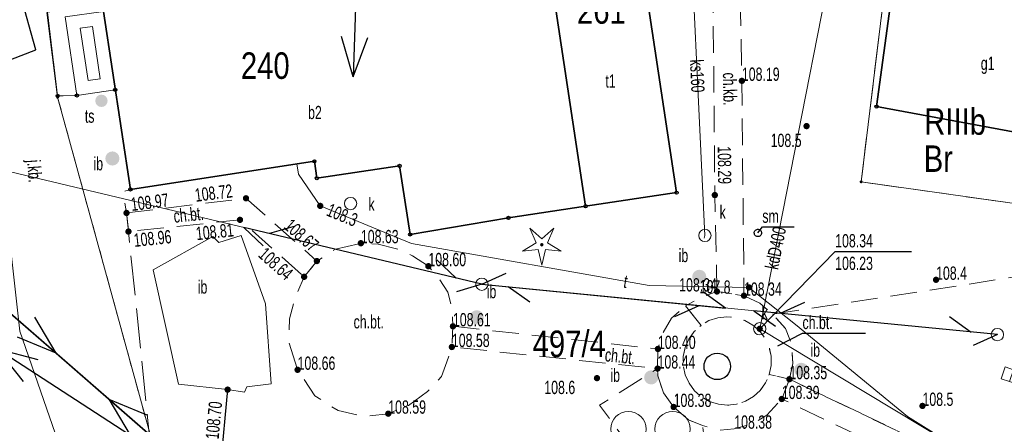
# Model space of a CAD drawing. Header units: inches. Extents: x 6497603 to 6502483, y 5925790 to 5934357.
# Tile 163 of 256: x 6501259 to 6501315, y 5926075 to 5926098. Entities that reach past the tile are written whole.
import ezdxf
from ezdxf.enums import TextEntityAlignment as Align

# ---------------------------------------------------------------- set-up
doc = ezdxf.new("R2010")
doc.units = ezdxf.units.IN
doc.header["$MEASUREMENT"] = 0
for name, pattern in [('1.5_0.75', [2.25, 1.5, -0.75]), ('2.25_0.75', [3, 2.25, -0.75]), ('219-1000', [0, 0]), ('egkk-1000', [3, 2.25, -0.75]), ('egug-1000', [1.5, 0.75, -0.75]), ('suep_nn_1000', [0, 0]), ('sutp_1000', [0, 0])]:
    doc.linetypes.add(name, pattern=pattern)
for name, color, linetype in [('203-punkt graniczny', 7, 'Continuous'), ('209-oznaczenie konturu klasyfikacyjnego', 7, 'Continuous'), ('210-oznaczenie konturu użytku gruntowego', 7, 'Continuous'), ('211-numer działki ewidencyjnej', 7, 'Continuous'), ('217-kontur klasyfikacyjny', 7, 'Continuous'), ('218-kontur użytku gruntowego', 7, 'Continuous'), ('219-działka ewidencyjna', 7, 'Continuous'), ('312-budynek ewidencyjny', 7, 'Continuous'), ('312-oznaczenie budynku ewidencyjnego', 7, 'Continuous'), ('312-oznaczenie budynku ewidencyjnego-Atr117', 7, 'Continuous'), ('chodnik', 7, 'Continuous'), ('chodnik-Atr17', 7, 'Continuous'), ('drzewo iglaste', 7, 'Continuous'), ('inna budowla', 7, 'Continuous'), ('inna budowla-Atr17', 7, 'Continuous'), ('jezdnia', 7, 'Continuous'), ('jezdnia-Atr17', 7, 'Continuous'), ('kratka ściekowa', 7, 'Continuous'), ('obudowa ochronna przewodu', 7, 'Continuous'), ('ogrodzenie trwałe', 7, 'Continuous'), ('pikieta naturalna', 7, 'Continuous'), ('pikieta naturalna-Atr2', 7, 'Continuous'), ('pikieta sztuczna', 7, 'Continuous'), ('pikieta sztuczna-Atr2', 7, 'Continuous'), ('plac gier i zabaw', 7, 'Continuous'), ('podjazd dla osób niepełnosprawnych', 7, 'Continuous'), ('przewód elektroenergetyczny niskiego napięcia', 7, 'Continuous'), ('przewód elektroenergetyczny podziemny', 7, 'Continuous'), ('przewód gazowy', 7, 'Continuous'), ('przewód kanalizacyjny', 7, 'Continuous'), ('przewód kanalizacyjny-Atr1', 7, 'Continuous'), ('przewód telekomunikacyjny napowietrzny', 7, 'Continuous'), ('przewód telekomunikacyjny podziemny', 7, 'Continuous'), ('przewód telekomunikacyjny podziemny-Atr1', 7, 'Continuous'), ('Punkt budynku', 7, 'Continuous'), ('rzędna', 7, 'Continuous'), ('rzędna-Atr2', 7, 'Continuous'), ('rzędna-Atr3', 7, 'Continuous'), ('studnia kanalizacyjna', 7, 'Continuous'), ('studnia kanalizacyjna-Atr17', 7, 'Continuous'), ('słup przewodów napowietrznych', 7, 'Continuous'), ('słupek telekomunikacyjny', 7, 'Continuous'), ('słupek telekomunikacyjny-Atr17', 7, 'Continuous'), ('weranda lub ganek', 7, 'Continuous'), ('zadrzewienie  zakrzewienie', 7, 'Continuous'), ('śmietnik', 7, 'Continuous'), ('śmietnik-Atr17', 7, 'Continuous')]:
    doc.layers.add(name, color=color, linetype=linetype)
doc.styles.get("Standard").update_dxf_attribs({"font": 'arial.ttf'})
doc.linetypes.add('902-1000', pattern='A,5,0,[1,ksztalty.shx,S=1,R=0,X=0,Y=0],5', length=10)

# ---------------------------------------------------------------- blocks, each defined once
blk = doc.blocks.new('203')
at = {"linetype": 'Continuous', "lineweight": 0}
h = blk.add_hatch(color=0, dxfattribs=at)
edge = h.paths.add_edge_path()
edge.add_arc((0, 0), 0.09, 0, 360)
blk = doc.blocks.new('PUNKTBUD')
at = {"color": 0}
blk.add_circle((0, 0), 0.09, dxfattribs=at)
blk = doc.blocks.new('US25')
at = {"linetype": 'Continuous', "lineweight": 13}
h = blk.add_hatch(color=0, dxfattribs=at)
edge = h.paths.add_edge_path()
edge.add_arc((0, 0), 0.4, 0, 360)
blk = doc.blocks.new('PW01')
at = {"linetype": 'Continuous', "lineweight": 13}
h = blk.add_hatch(color=0, dxfattribs=at)
edge = h.paths.add_edge_path()
edge.add_arc((0, 0), 0.18, 0, 360)
blk = doc.blocks.new('OP011')
at = {"linetype": 'Continuous', "lineweight": 13}
h = blk.add_hatch(color=0, dxfattribs=at)
edge = h.paths.add_edge_path()
edge.add_arc((0, 0), 0.1, 0, 360)
at = {"color": 0, "linetype": 'Continuous', "lineweight": 13}
for p, q in [((-0.324, 0.105), (-0.679, 0.935)), ((-0.679, 0.935), (0, 0.341)), ((0, 0.341), (0.679, 0.935)), ((0.679, 0.935), (0.324, 0.105)), ((-1.099, -0.357), (-0.324, 0.105)), ((0.324, 0.105), (1.099, -0.357)), ((-0.2, -0.275), (-1.099, -0.357)), ((-0.2, -0.275), (0, -1.155)), ((0, -1.155), (0.2, -0.275)), ((1.099, -0.357), (0.2, -0.275))]:
    blk.add_line(p, q, dxfattribs=at)
blk = doc.blocks.new('US15')
at = {"color": 0, "linetype": 'Continuous', "lineweight": 13}
blk.add_circle((0, 0), 0.35, dxfattribs=at)
blk = doc.blocks.new('US09')
at = {"linetype": 'Continuous', "lineweight": 13}
h = blk.add_hatch(color=0, dxfattribs=at)
edge = h.paths.add_edge_path()
edge.add_arc((0, 0), 0.35, 0, 360)
blk = doc.blocks.new('US05')
at = {"color": 0, "linetype": 'Continuous', "lineweight": 13}
for p, q in [((-0.75, -0.35), (-0.75, 0.35)), ((-0.75, 0.35), (-0.25, 0.35)), ((-0.25, -0.35), (-0.25, 0.35)), ((-0.25, 0.35), (0.25, 0.35)), ((0.25, -0.35), (0.25, 0.35)), ((0.25, 0.35), (0.75, 0.35)), ((0.75, -0.35), (0.75, 0.35)), ((-0.75, -0.35), (-0.25, -0.35)), ((-0.25, -0.35), (0.25, -0.35)), ((0.25, -0.35), (0.75, -0.35))]:
    blk.add_line(p, q, dxfattribs=at)
blk = doc.blocks.new('OTZK1')
at = {"color": 0, "linetype": 'Continuous'}
blk.add_circle((0, 0), 0.75, dxfattribs=at)
blk = doc.blocks.new('BS04')
at = {"color": 0, "linetype": 'Continuous', "lineweight": 13}
for centre in [(-1.25, 0.25), (1.25, 0.25), (0, -1)]:
    blk.add_circle(centre, 1, dxfattribs=at)
blk = doc.blocks.new('SUTP')
at = {"color": 0, "linetype": 'Continuous'}
for p, q in [((0, 0), (1.299, 0.75)), ((13.848, 0), (12.549, 0.75)), ((0, 0), (13.848, 0)), ((2.799, -0.75), (1.5, 0)), ((11.049, -0.75), (12.348, 0))]:
    blk.add_line(p, q, dxfattribs=at)
blk = doc.blocks.new('SUEP1')
at = {"color": 0, "linetype": 'Continuous'}
for p, q in [((7.5, 0), (5.25, 0.75)), ((22.5, 0), (20.25, 0.75)), ((0, 0), (7.5, 0)), ((7.5, 0), (5.25, -0.75)), ((7.5, 0), (22.5, 0)), ((22.5, 0), (20.25, -0.75))]:
    blk.add_line(p, q, dxfattribs=at)

msp = doc.modelspace()

# ---------------------------------------------------------------- linework, layer by layer
at = {"layer": '217-kontur klasyfikacyjny', "color": 3, "linetype": 'egkk-1000', "lineweight": 18, "flags": 128}
for points in [[(6501309.03, 5926109.19), (6501306.54, 5926088.8)], [(6501306.54, 5926088.8), (6501328.2, 5926085.74)]]:
    msp.add_lwpolyline(points, dxfattribs=at)
at = {"layer": '218-kontur użytku gruntowego', "color": 3, "linetype": 'egug-1000', "lineweight": 18, "flags": 128}
for points in [[(6501309.03, 5926109.19), (6501306.54, 5926088.8)], [(6501260.46, 5926098.38), (6501261.07, 5926093.59)], [(6501261.07, 5926093.59), (6501266.43, 5926074.05)], [(6501306.54, 5926088.8), (6501328.2, 5926085.74)]]:
    msp.add_lwpolyline(points, dxfattribs=at)
at = {"layer": '219-działka ewidencyjna', "color": 3, "linetype": '219-1000', "lineweight": 18, "flags": 128}
for points in [[(6501309.03, 5926109.19), (6501306.54, 5926088.8)], [(6501260.46, 5926098.38), (6501261.07, 5926093.59)], [(6501266.43, 5926074.05), (6501261.07, 5926093.59)], [(6501306.54, 5926088.8), (6501328.2, 5926085.74)]]:
    msp.add_lwpolyline(points, dxfattribs=at)
at = {"layer": '312-budynek ewidencyjny', "color": 7, "linetype": 'Continuous', "lineweight": 35, "flags": 128}
for points in [[(6501307.41, 5926093.05), (6501309.6, 5926109.08)], [(6501293.84, 5926103.09), (6501296.1, 5926088.19)], [(6501290.95, 5926087.42), (6501288.7, 5926102.31)], [(6501288.7, 5926102.31), (6501290.95, 5926087.42)], [(6501265.19, 5926088.37), (6501263.67, 5926098.44)], [(6501319.72, 5926090.78), (6501307.41, 5926093.05)], [(6501275.6, 5926089.96), (6501265.19, 5926088.37)], [(6501275.74, 5926089), (6501275.6, 5926089.96)], [(6501280.42, 5926089.7), (6501275.74, 5926089)], [(6501281.02, 5926085.82), (6501280.42, 5926089.7)], [(6501296.1, 5926088.19), (6501290.95, 5926087.42)], [(6501290.95, 5926087.42), (6501286.58, 5926086.76)], [(6501286.58, 5926086.76), (6501281.02, 5926085.82)]]:
    msp.add_lwpolyline(points, dxfattribs=at)
at = {"layer": 'chodnik', "color": 7, "linetype": '1.5_0.75', "lineweight": 18, "flags": 128}
for points in [[(6501298.38, 5926082.6), (6501298.26, 5926088.05), (6501298.12, 5926103.69), (6501299.61, 5926103.53), (6501299.79, 5926094.51), (6501299.91, 5926082.36)], [(6501264.97, 5926087.04), (6501271.73, 5926087.87), (6501275.74, 5926084.32), (6501275.02, 5926083.43), (6501271.39, 5926086.65), (6501265.08, 5926085.99)], [(6501275.02, 5926083.43), (6501275.74, 5926084.32), (6501276.79, 5926084.99), (6501278.23, 5926085.33), (6501279.21, 5926085.27), (6501280.24, 5926085.02), (6501281.16, 5926084.62), (6501282.05, 5926084.03), (6501282.69, 5926083.28), (6501283.16, 5926082.56), (6501283.39, 5926081.63), (6501283.44, 5926080.63), (6501283.38, 5926079.46), (6501283.09, 5926078.62), (6501282.8, 5926077.79), (6501282, 5926076.94), (6501280.92, 5926076.16), (6501279.78, 5926075.69), (6501278.4, 5926075.54), (6501276.94, 5926075.87), (6501275.63, 5926076.69), (6501274.65, 5926078.17), (6501274.16, 5926079.69), (6501274.2, 5926081.06), (6501274.52, 5926082.26)], [(6501301.34, 5926077.91), (6501301.45, 5926078.42), (6501301.44, 5926078.95), (6501301.33, 5926079.46), (6501301.12, 5926079.93), (6501300.81, 5926080.35), (6501300.42, 5926080.7), (6501299.96, 5926080.96), (6501299.46, 5926081.12), (6501298.94, 5926081.17), (6501298.43, 5926081.11), (6501297.93, 5926080.95), (6501297.48, 5926080.68), (6501296.6, 5926081.78), (6501297.46, 5926082.25), (6501298.38, 5926082.6), (6501299.91, 5926082.36), (6501300.8, 5926081.94), (6501301.53, 5926081.31), (6501302.26, 5926080.5), (6501302.61, 5926079.62), (6501302.67, 5926078.52), (6501302.48, 5926077.64)], [(6501296.6, 5926081.78), (6501297.48, 5926080.68), (6501297.09, 5926080.33), (6501296.79, 5926079.91), (6501296.58, 5926079.43), (6501296.47, 5926078.92), (6501296.48, 5926078.39), (6501296.59, 5926077.88), (6501296.8, 5926077.41), (6501297.11, 5926076.99), (6501297.5, 5926076.64), (6501297.96, 5926076.38), (6501298.46, 5926076.22), (6501298.98, 5926076.17), (6501299.49, 5926076.23), (6501299.99, 5926076.39), (6501300.44, 5926076.66), (6501300.83, 5926077.01), (6501301.13, 5926077.43), (6501301.34, 5926077.91), (6501302.48, 5926077.64), (6501302.05, 5926076.52), (6501301.2, 5926075.61), (6501300.43, 5926075.14), (6501299.36, 5926074.84), (6501298.49, 5926074.76), (6501297.56, 5926075.03), (6501296.77, 5926075.34), (6501295.93, 5926076.07), (6501295.35, 5926076.86), (6501295.04, 5926077.83), (6501295.02, 5926078.24), (6501295.04, 5926079.35), (6501295.31, 5926080.23), (6501295.81, 5926081.09)], [(6501283.44, 5926080.63), (6501295.04, 5926079.35), (6501295.02, 5926078.24), (6501283.38, 5926079.46)], [(6501302.48, 5926077.64), (6501320.61, 5926068.97), (6501323.7, 5926068.35), (6501323.38, 5926067.32), (6501320.28, 5926067.92), (6501314.84, 5926070.4), (6501309.56, 5926072.98), (6501308.43, 5926073.47), (6501302.05, 5926076.52)]]:
    msp.add_lwpolyline(points, close=True, dxfattribs=at)
at = {"layer": 'chodnik-Atr17', "color": 7, "flags": 128}
msp.add_lwpolyline([(6501301.82, 5926079.52), (6501303.22, 5926080.24), (6501306.793, 5926080.24)], dxfattribs=at)
at = {"layer": 'inna budowla', "color": 7, "linetype": 'Continuous', "lineweight": 18, "flags": 128}
msp.add_lwpolyline([(6501266.47, 5926083.82), (6501269.85, 5926085.7), (6501270.2, 5926085.37), (6501271.45, 5926085.76), (6501272.83, 5926081.91), (6501273.15, 5926077.38), (6501271.78, 5926077.21), (6501271.64, 5926076.91), (6501270.69, 5926077.05), (6501267.91, 5926077.36)], close=True, dxfattribs=at)
at = {"layer": 'jezdnia', "color": 7, "linetype": '2.25_0.75', "lineweight": 18, "flags": 128}
msp.add_lwpolyline([(6501257.16, 5926061.59), (6501258.05, 5926070.01), (6501257.81, 5926079.67), (6501256.62, 5926090.75), (6501256.14, 5926094.8), (6501255.99, 5926095.26), (6501255.78, 5926096.43), (6501255.47, 5926099.18), (6501254.99, 5926100.67), (6501259.89, 5926102.06), (6501260.07, 5926100.51), (6501260.49, 5926098.4), (6501261.07, 5926093.66), (6501262.16, 5926093.68), (6501264.33, 5926094), (6501265.19, 5926088.37), (6501264.78, 5926088.25), (6501264.97, 5926087.04), (6501265.08, 5926085.99), (6501266.39, 5926073.25), (6501268.61, 5926058.22), (6501263.53, 5926058.79), (6501258.84, 5926059.85), (6501258.75, 5926059.39), (6501258.38, 5926058.63), (6501257.68, 5926057.9), (6501256.92, 5926057.46), (6501256.48, 5926057.35)], close=True, dxfattribs=at)
at = {"layer": 'obudowa ochronna przewodu', "color": 7, "linetype": 'Continuous', "lineweight": 25, "flags": 128}
msp.add_lwpolyline([(6501255.82, 5926094.72), (6501259.83, 5926096.26), (6501258.06, 5926102.62)], dxfattribs=at)
at = {"layer": 'ogrodzenie trwałe', "color": 7, "linetype": '902-1000', "lineweight": 25, "flags": 128}
msp.add_lwpolyline([(6501270.69, 5926077.05), (6501270.29, 5926072.79), (6501269.71, 5926060.93)], dxfattribs=at)
at = {"layer": 'plac gier i zabaw', "color": 7, "linetype": '1.5_0.75', "lineweight": 18, "flags": 128}
for points in [[(6501301.53, 5926081.31), (6501327.9, 5926085.37), (6501327.68, 5926084.6), (6501326.28, 5926077.61), (6501323.7, 5926068.35), (6501320.61, 5926068.97), (6501302.48, 5926077.64), (6501302.67, 5926078.52), (6501302.61, 5926079.62), (6501302.26, 5926080.5)], [(6501295.02, 5926078.24), (6501295.04, 5926077.83), (6501295.35, 5926076.86), (6501295.93, 5926076.07), (6501296.77, 5926075.34), (6501297.56, 5926075.03), (6501298.06, 5926071.2), (6501294.6, 5926072.29), (6501291.74, 5926076.17)]]:
    msp.add_lwpolyline(points, close=True, dxfattribs=at)
at = {"layer": 'podjazd dla osób niepełnosprawnych', "color": 7, "linetype": 'Continuous', "lineweight": 18, "flags": 128}
msp.add_lwpolyline([(6501263.47, 5926098.79), (6501263.67, 5926098.44), (6501261.5, 5926098.12), (6501262.16, 5926093.68), (6501261.07, 5926093.66), (6501260.49, 5926098.4), (6501261.43, 5926098.53), (6501262.23, 5926098.63)], close=True, dxfattribs=at)
at = {"layer": 'przewód elektroenergetyczny niskiego napięcia', "color": 1, "linetype": 'suep_nn_1000', "lineweight": 18, "flags": 128}
msp.add_lwpolyline([(6501269.63, 5926071.59), (6501255.33, 5926084.03)], dxfattribs=at)
at = {"layer": 'przewód elektroenergetyczny podziemny', "color": 1, "linetype": 'Continuous', "lineweight": 18, "flags": 128}
msp.add_lwpolyline([(6501263.34, 5926025.21), (6501263.89, 5926029.63), (6501264.93, 5926030.46), (6501266.87, 5926048.35), (6501262.29, 5926070.67), (6501258.94, 5926080.35), (6501258.24, 5926086.63), (6501256.43, 5926098.8), (6501256.03, 5926101.21), (6501252.78, 5926107.9), (6501240.15, 5926104.57), (6501239.51, 5926105.37), (6501236.87, 5926104.95), (6501235.68, 5926105.99), (6501230.53, 5926106.12), (6501230.42, 5926117.83), (6501230.13, 5926134.16), (6501229.69, 5926138.53), (6501212.47, 5926140.51), (6501210.02, 5926136.61)], dxfattribs=at)
at = {"layer": 'przewód gazowy', "color": 40, "linetype": 'Continuous', "lineweight": 18, "flags": 128}
msp.add_lwpolyline([(6501255.82, 5926094.72), (6501259.83, 5926096.26), (6501258.06, 5926102.62)], dxfattribs=at)
at = {"layer": 'przewód kanalizacyjny', "color": 34, "linetype": 'Continuous', "lineweight": 18, "flags": 128}
for points in [[(6501306.67, 5926110.32), (6501300.8, 5926080.49), (6501323.63, 5926066.74)], [(6501296.68, 5926107.72), (6501296.65, 5926107.68), (6501297.7, 5926085.77), (6501297.65, 5926085.61)]]:
    msp.add_lwpolyline(points, dxfattribs=at)
at = {"layer": 'przewód telekomunikacyjny napowietrzny', "color": 30, "linetype": 'sutp_1000', "lineweight": 18, "flags": 128}
for points in [[(6501285.08, 5926083.01), (6501241.77, 5926093.33)], [(6501314.25, 5926080.16), (6501285.08, 5926083.01)]]:
    msp.add_lwpolyline(points, dxfattribs=at)
at = {"layer": 'przewód telekomunikacyjny podziemny', "color": 30, "linetype": 'Continuous', "lineweight": 18, "flags": 128}
msp.add_lwpolyline([(6501274.61, 5926089.81), (6501274.71, 5926089.23), (6501275.93, 5926087.44), (6501281.09, 5926085.32), (6501294.55, 5926082.94), (6501300.19, 5926082.83), (6501302.83, 5926080.73), (6501309.17, 5926075.53), (6501311.67, 5926073.97), (6501320.51, 5926069.65), (6501328.76, 5926066.65), (6501348.13, 5926065.24), (6501353.57, 5926063.43), (6501360.07, 5926065.23), (6501361.99, 5926061.66), (6501362.52, 5926061.78)], dxfattribs=at)
at = {"layer": 'rzędna-Atr2', "color": 7, "flags": 128}
msp.add_lwpolyline([(6501300.8, 5926080.49), (6501305.07, 5926084.86), (6501309.393, 5926084.86)], dxfattribs=at)
at = {"layer": 'weranda lub ganek', "color": 0, "linetype": 'CONTINUOUS', "lineweight": 18}
for p, q in [((6501263.67, 5926098.44), (6501264.33, 5926094)), ((6501262.16, 5926093.68), (6501261.5, 5926098.12)), ((6501262.352, 5926097.488), (6501263.038, 5926097.589)), ((6501262.792, 5926094.531), (6501262.352, 5926097.488)), ((6501263.038, 5926097.589), (6501263.478, 5926094.632)), ((6501263.478, 5926094.632), (6501262.792, 5926094.531)), ((6501264.33, 5926094), (6501262.16, 5926093.68))]:
    msp.add_line(p, q, dxfattribs=at)
at = {"layer": 'zadrzewienie  zakrzewienie', "color": 7, "linetype": '1.5_0.75', "lineweight": 18, "flags": 128}
msp.add_lwpolyline([(6501297.11, 5926076.99), (6501296.8, 5926077.41), (6501296.59, 5926077.88), (6501296.48, 5926078.39), (6501296.47, 5926078.92), (6501296.58, 5926079.43), (6501296.79, 5926079.91), (6501297.09, 5926080.33), (6501297.48, 5926080.68), (6501297.93, 5926080.95), (6501298.43, 5926081.11), (6501298.94, 5926081.17), (6501299.46, 5926081.12), (6501299.96, 5926080.96), (6501300.42, 5926080.7), (6501300.81, 5926080.35), (6501301.12, 5926079.93), (6501301.33, 5926079.46), (6501301.44, 5926078.95), (6501301.45, 5926078.42), (6501301.34, 5926077.91), (6501301.13, 5926077.43), (6501300.83, 5926077.01), (6501300.44, 5926076.66), (6501299.99, 5926076.39), (6501299.49, 5926076.23), (6501298.98, 5926076.17), (6501298.46, 5926076.22), (6501297.96, 5926076.38), (6501297.5, 5926076.64)], close=True, dxfattribs=at)
at = {"layer": 'śmietnik', "color": 7, "linetype": 'Continuous', "lineweight": 25, "flags": 128}
msp.add_lwpolyline([(6501300.64, 5926085.71), (6501300.6, 5926085.73), (6501300.56, 5926085.75), (6501300.53, 5926085.78), (6501300.51, 5926085.82), (6501300.5, 5926085.86), (6501300.49, 5926085.91), (6501300.49, 5926085.95), (6501300.51, 5926085.99), (6501300.53, 5926086.03), (6501300.56, 5926086.06), (6501300.59, 5926086.09), (6501300.63, 5926086.11), (6501300.67, 5926086.12), (6501300.72, 5926086.12), (6501300.76, 5926086.11), (6501300.8, 5926086.09), (6501300.84, 5926086.07), (6501300.87, 5926086.04), (6501300.89, 5926086), (6501300.9, 5926085.96), (6501300.91, 5926085.91), (6501300.91, 5926085.87), (6501300.89, 5926085.83), (6501300.87, 5926085.79), (6501300.84, 5926085.76), (6501300.81, 5926085.73), (6501300.77, 5926085.71), (6501300.73, 5926085.7), (6501300.68, 5926085.7)], close=True, dxfattribs=at)
at = {"layer": 'śmietnik-Atr17', "color": 7, "flags": 128}
msp.add_lwpolyline([(6501300.7, 5926085.91), (6501300.95, 5926086.25), (6501302.749, 5926086.25)], dxfattribs=at)

# ---------------------------------------------------------------- block references
at = {"layer": '203-punkt graniczny', "color": 7, "linetype": 'Continuous', "lineweight": 18}
msp.add_blockref('203', (6501261.07, 5926093.59), dxfattribs=at)
at = {"layer": '203-punkt graniczny', "color": 3, "linetype": 'Continuous', "lineweight": 18}
msp.add_blockref('203', (6501306.54, 5926088.8), dxfattribs=at)
at = {"layer": 'drzewo iglaste', "color": 94, "linetype": 'Continuous', "lineweight": 18}
msp.add_blockref('OP011', (6501288.47, 5926085.24), dxfattribs=at)
at = {"layer": 'inna budowla', "color": 7, "linetype": 'Continuous', "lineweight": 18}
for p in [(6501264.17, 5926090.12), (6501297.38, 5926083.43), (6501284.79, 5926081.14), (6501294.66, 5926077.74), (6501303.15, 5926078.17)]:
    msp.add_blockref('US25', p, dxfattribs=at)
at = {"layer": 'kratka ściekowa', "color": 34, "linetype": 'Continuous', "lineweight": 18, "rotation": 341.394}
msp.add_blockref('US05', (6501315.28, 5926077.76), dxfattribs=at)
at = {"layer": 'pikieta naturalna', "color": 7, "linetype": 'Continuous', "lineweight": 13}
for p in [(6501303.45, 5926091.95), (6501310.78, 5926083.26), (6501291.59, 5926077.7), (6501310.01, 5926076.13)]:
    msp.add_blockref('PW01', p, dxfattribs=at)
at = {"layer": 'pikieta sztuczna', "color": 7, "linetype": 'Continuous', "lineweight": 13}
for p in [(6501299.79, 5926094.51), (6501298.26, 5926088.05), (6501271.73, 5926087.87), (6501264.97, 5926087.04), (6501271.39, 5926086.65), (6501265.08, 5926085.99), (6501278.23, 5926085.33), (6501275.74, 5926084.32), (6501282.05, 5926084.03), (6501275.02, 5926083.43), (6501298.38, 5926082.6), (6501299.91, 5926082.36), (6501283.44, 5926080.63), (6501283.38, 5926079.46), (6501295.04, 5926079.35), (6501274.65, 5926078.17), (6501295.02, 5926078.24), (6501302.48, 5926077.64), (6501270.69, 5926077.05), (6501302.05, 5926076.52), (6501295.93, 5926076.07), (6501279.78, 5926075.69)]:
    msp.add_blockref('PW01', p, dxfattribs=at)
at = {"layer": 'plac gier i zabaw', "color": 7, "linetype": 'Continuous', "lineweight": 18}
msp.add_blockref('BS04', (6501294.62, 5926074.57), dxfattribs=at)
at = {"layer": 'przewód elektroenergetyczny niskiego napięcia', "color": 1, "linetype": 'Continuous', "lineweight": 18}
for p, rotation in [((6501278.54, 5926117.23), 268.124), ((6501269.63, 5926071.59), 138.979), ((6501255.33, 5926084.03), 318.979), ((6501276.53, 5926067.12), 147.064)]:
    msp.add_blockref('SUEP1', p, dxfattribs=dict(at, rotation=rotation))
at = {"layer": 'przewód telekomunikacyjny napowietrzny', "color": 30, "linetype": 'Continuous', "lineweight": 18}
for p, rotation in [((6501285.08, 5926083.01), 166.597), ((6501285.08, 5926083.01), 354.42), ((6501314.25, 5926080.16), 174.42)]:
    msp.add_blockref('SUTP', p, dxfattribs=dict(at, rotation=rotation))
at = {"layer": 'Punkt budynku', "color": 5, "linetype": 'Continuous', "lineweight": 13}
for p in [(6501261.07, 5926093.66), (6501262.16, 5926093.68), (6501264.33, 5926094), (6501307.41, 5926093.05), (6501275.6, 5926089.96), (6501280.42, 5926089.7), (6501275.74, 5926089), (6501265.19, 5926088.37), (6501296.1, 5926088.19), (6501290.95, 5926087.42), (6501286.58, 5926086.76), (6501281.02, 5926085.82)]:
    msp.add_blockref('PUNKTBUD', p, dxfattribs=at)
at = {"layer": 'rzędna', "color": 30, "linetype": 'Continuous', "lineweight": 18}
for p in [(6501275.93, 5926087.44), (6501300.19, 5926082.83)]:
    msp.add_blockref('PW01', p, dxfattribs=at)
at = {"layer": 'rzędna', "color": 34, "linetype": 'Continuous', "lineweight": 18}
msp.add_blockref('PW01', (6501300.8, 5926080.49), dxfattribs=at)
at = {"layer": 'studnia kanalizacyjna', "color": 34, "linetype": 'Continuous', "lineweight": 18}
for p in [(6501277.65, 5926087.57), (6501297.7, 5926085.77), (6501300.8, 5926080.49)]:
    msp.add_blockref('US15', p, dxfattribs=at)
at = {"layer": 'słup przewodów napowietrznych', "color": 7, "linetype": 'Continuous', "lineweight": 18}
for p in [(6501285.08, 5926083.01), (6501314.25, 5926080.16)]:
    msp.add_blockref('US15', p, dxfattribs=at)
at = {"layer": 'słupek telekomunikacyjny', "color": 30, "linetype": 'Continuous', "lineweight": 18}
msp.add_blockref('US09', (6501263.55, 5926093.38), dxfattribs=at)
at = {"layer": 'zadrzewienie  zakrzewienie', "color": 7, "linetype": 'Continuous', "lineweight": 18}
msp.add_blockref('OTZK1', (6501298.4, 5926078.366), dxfattribs=at)

# ---------------------------------------------------------------- texts
at = {"layer": '209-oznaczenie konturu klasyfikacyjnego', "color": 3, "linetype": 'Continuous', "lineweight": 18, "width": 0.79}
msp.add_text('RIIIb', height=1.5, dxfattribs=at).set_placement((6501310.11, 5926091.46))
at = {"layer": '210-oznaczenie konturu użytku gruntowego', "color": 3, "linetype": 'Continuous', "lineweight": 18, "width": 0.79}
msp.add_text('Br', height=1.5, dxfattribs=at).set_placement((6501310.08, 5926089.36))
at = {"layer": '211-numer działki ewidencyjnej', "color": 3, "linetype": 'Continuous', "lineweight": 18, "width": 0.79}
msp.add_text('497/4', height=1.5, dxfattribs=at).set_placement((6501287.95, 5926080.39), align=Align.TOP_LEFT)
at = {"layer": '312-oznaczenie budynku ewidencyjnego', "color": 7, "linetype": 'Continuous', "lineweight": 18, "width": 0.79}
for s, p in [('261', (6501290.46, 5926097.74)), ('240', (6501271.44, 5926094.62))]:
    msp.add_text(s, height=1.5, dxfattribs=at).set_placement(p)
at = {"layer": '312-oznaczenie budynku ewidencyjnego-Atr117', "color": 7, "width": 0.667}
for s, p in [('g1', (6501313.7, 5926095.5)), ('t1', (6501292.36, 5926094.5)), ('b2', (6501275.63, 5926092.72))]:
    msp.add_text(s, height=0.75, dxfattribs=at).set_placement(p, align=Align.MIDDLE_CENTER)
at = {"layer": 'chodnik-Atr17', "color": 7, "width": 0.667}
for s, rotation, p in [('ch.kb.', 271.143, (6501299.09, 5926094.98)), ('ch.bt.', 354.017, (6501292.05, 5926079.03))]:
    msp.add_text(s, height=0.75, rotation=rotation, dxfattribs=at).set_placement(p, align=Align.MIDDLE_LEFT)
msp.add_text('ch.bt.', height=0.75, rotation=5.97, dxfattribs=at).set_placement((6501267.67, 5926086.48))
msp.add_text('ch.bt.', height=0.75, dxfattribs=at).set_placement((6501277.82, 5926080.51))
msp.add_text('ch.bt.', height=0.75, dxfattribs=at).set_placement((6501303.22, 5926080.248), align=Align.BOTTOM_LEFT)
at = {"layer": 'inna budowla-Atr17', "color": 7, "width": 0.667}
for p in [(6501263.1, 5926089.45), (6501296.21, 5926084.26), (6501269, 5926082.48), (6501285.35, 5926082.22), (6501303.67, 5926078.91), (6501292.35, 5926077.49)]:
    msp.add_text('ib', height=0.75, dxfattribs=at).set_placement(p)
at = {"layer": 'jezdnia-Atr17', "color": 7, "width": 0.667}
msp.add_text('j.kb.', height=0.75, rotation=273.943, dxfattribs=at).set_placement((6501259.34, 5926090.02))
at = {"layer": 'pikieta naturalna-Atr2', "color": 7, "width": 0.667}
for s, p in [('108.5', (6501301.42, 5926090.77)), ('108.4', (6501310.78, 5926083.26)), ('108.6', (6501288.61, 5926076.8)), ('108.5', (6501310.01, 5926076.13))]:
    msp.add_text(s, height=0.75, dxfattribs=at).set_placement(p)
at = {"layer": 'pikieta sztuczna-Atr2', "color": 7, "width": 0.667}
for s, p in [('108.19', (6501299.79, 5926094.51)), ('108.63', (6501278.23, 5926085.33)), ('108.60', (6501282.05, 5926084.03)), ('108.34', (6501299.91, 5926082.36)), ('108.61', (6501283.44, 5926080.63)), ('108.58', (6501283.38, 5926079.46)), ('108.40', (6501295.04, 5926079.35)), ('108.66', (6501274.65, 5926078.17)), ('108.44', (6501295.02, 5926078.24)), ('108.35', (6501302.48, 5926077.64)), ('108.39', (6501302.05, 5926076.52)), ('108.59', (6501279.78, 5926075.69)), ('108.38', (6501295.93, 5926076.07)), ('108.38', (6501299.36, 5926074.84))]:
    msp.add_text(s, height=0.75, dxfattribs=at).set_placement(p)
for s, rotation, p in [('108.29', 270.513, (6501298.8, 5926090.81)), ('108.72', 7, (6501268.84, 5926088.04)), ('108.97', 7, (6501265.22, 5926087.52)), ('108.67', 318.482, (6501274.07, 5926086.49)), ('108.96', 5.971, (6501265.38, 5926085.49)), ('108.81', 5.971, (6501268.9, 5926085.87)), ('108.64', 318.425, (6501272.62, 5926084.88)), ('108.70', 84.636, (6501269.81, 5926074.25))]:
    msp.add_text(s, height=0.75, rotation=rotation, dxfattribs=at).set_placement(p, align=Align.MIDDLE_LEFT)
msp.add_text('108.34', height=0.75, dxfattribs=at).set_placement((6501298.38, 5926082.6), align=Align.RIGHT)
at = {"layer": 'przewód kanalizacyjny-Atr1', "color": 34, "width": 0.667}
for s, rotation, p in [('ks160', 272.743, (6501297.223, 5926095.72)), ('kdD400', 78.868, (6501301.466, 5926083.873))]:
    msp.add_text(s, height=0.75, rotation=rotation, dxfattribs=at).set_placement(p, align=Align.MIDDLE_LEFT)
at = {"layer": 'przewód telekomunikacyjny podziemny-Atr1', "color": 30, "width": 0.667}
msp.add_text('t', height=0.75, rotation=349.972, dxfattribs=at).set_placement((6501293.12, 5926083.19), align=Align.MIDDLE_LEFT)
at = {"layer": 'rzędna-Atr2', "color": 30, "width": 0.667}
for s, rotation, p in [('108.3', 337.664, (6501276.37, 5926087.26)), ('107.8', 358.882, (6501297.4, 5926082.88))]:
    msp.add_text(s, height=0.75, rotation=rotation, dxfattribs=at).set_placement(p, align=Align.MIDDLE_LEFT)
at = {"layer": 'rzędna-Atr2', "color": 34, "width": 0.667}
msp.add_text('108.34', height=0.75, dxfattribs=at).set_placement((6501305.07, 5926084.868), align=Align.BOTTOM_LEFT)
at = {"layer": 'rzędna-Atr3', "color": 34, "width": 0.667}
msp.add_text('106.23', height=0.75, dxfattribs=at).set_placement((6501305.07, 5926083.593), align=Align.BOTTOM_LEFT)
at = {"layer": 'studnia kanalizacyjna-Atr17', "color": 34, "width": 0.667}
for p in [(6501278.66, 5926087.16), (6501298.53, 5926086.71), (6501300.91, 5926081.02)]:
    msp.add_text('k', height=0.75, dxfattribs=at).set_placement(p)
at = {"layer": 'słupek telekomunikacyjny-Atr17', "color": 30, "width": 0.667}
msp.add_text('ts', height=0.75, dxfattribs=at).set_placement((6501262.61, 5926092.14))
at = {"layer": 'śmietnik-Atr17', "color": 7, "width": 0.667}
msp.add_text('sm', height=0.75, dxfattribs=at).set_placement((6501300.95, 5926086.258), align=Align.BOTTOM_LEFT)

doc.saveas('drawing.dxf')
